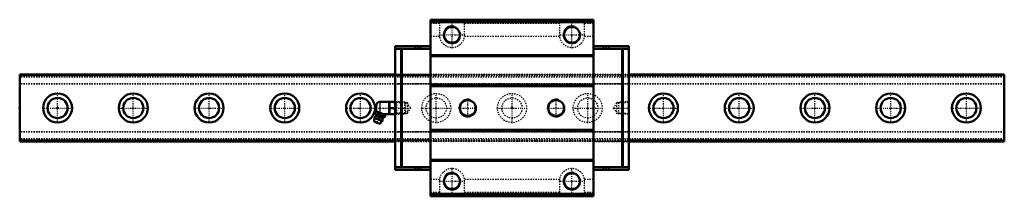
# Model space of a CAD drawing. Header units: millimetres. Extents: x -30 to 750, y -70 to 70.
import ezdxf

# ---------------------------------------------------------------- set-up
doc = ezdxf.new("R2010")
doc.units = ezdxf.units.MM
doc.linetypes.add('Center', pattern=[1.5, 0.45, -0.5, 0.05, -0.5])
doc.linetypes.add('Dashed', pattern=[2, 1, -1])
for name, color, linetype, lineweight in [('2d ConnectionPoints', 7, 'Continuous', 50), ('AM_0', 7, 'Continuous', 50), ('AM_4', 3, 'Continuous', 25), ('AM_5', 3, 'Continuous', 25), ('AM_7', 7, 'Center', 25), ('AM_9', 6, 'Dashed', 25)]:
    doc.layers.add(name, color=color, linetype=linetype, lineweight=lineweight)

# ---------------------------------------------------------------- blocks, each defined once
blk = doc.blocks.new('1_B_PT1_8_SRN_grease_nipple_joint_0_in_SRN55C1SS780LG300BPT1829750001_4')
at = {"layer": 'AM_0'}
for p, q in [((252.3, 1.8), (252.3, -1.8)), ((262.8, 4.8), (255.3, 4.8)), ((262.87, 5), (262.8, 4.88)), ((262.8, 4.88), (262.8, -4.88)), ((262.87, 5), (267.43, 5)), ((263.32, 0), (266.98, 0)), ((267.5, 4.88), (267.43, 5)), ((251.71, -4.1), (252.11, -3.12)), ((252.89, -2.79), (252.11, -3.12)), ((259.28, -5.37), (252.41, -2.59)), ((253.59, -4.86), (253.98, -3.87)), ((257.33, -6.37), (257.73, -5.39)), ((257.87, -4.8), (262.8, -4.8)), ((259.21, -7.13), (259.61, -6.14)), ((259.61, -6.14), (259.28, -5.37)), ((262.8, -4.88), (262.87, -5)), ((267.43, -5), (262.87, -5)), ((267.43, -5), (267.5, -4.88)), ((251, -7.85), (250.8, -10.68)), ((255.29, -12.5), (250.8, -10.68)), ((257.12, -10.32), (251, -7.85)), ((255.29, -12.5), (257.12, -10.32))]:
    blk.add_line(p, q, dxfattribs=at)
for points in [[(263.32, 5), (262.98, 3.69), (262.87, 2.32), (263, 1.16), (263.32, 0)], [(263.32, 0), (262.98, -1.31), (262.87, -2.68), (263, -3.84), (263.32, -5)], [(266.98, 0), (267.32, 1.31), (267.43, 2.68), (267.3, 3.84), (266.98, 5)], [(266.98, -5), (267.32, -3.69), (267.43, -2.32), (267.3, -1.16), (266.98, 0)], [(251.71, -4.1), (251.89, -4.5), (252.12, -4.84), (252.53, -5.1), (252.84, -5.1), (253.18, -5.02), (253.59, -4.86)], [(253.59, -4.86), (253.88, -5.18), (254.3, -5.6), (254.77, -5.97), (255.64, -6.33), (256.31, -6.41), (256.99, -6.4), (257.33, -6.37)], [(257.73, -5.39), (256.89, -4.6), (256.37, -4.27), (255.79, -4.03), (254.57, -3.85), (253.98, -3.87)], [(257.33, -6.37), (257.52, -6.77), (257.74, -7.11), (258.15, -7.37), (258.46, -7.37), (258.8, -7.29), (259.21, -7.13)], [(259.61, -6.14), (259.35, -5.66), (258.99, -5.32), (258.68, -5.21), (258.33, -5.21), (257.73, -5.39)]]:
    blk.add_lwpolyline(points, dxfattribs=at)
for centre, radius, start, end in [((255.3, 1.8), 3, 90, 180), ((254.06, -9.09), 3.3, 131.16139, 158), ((246.18, -6.41), 6, 4.54969, 22.63238), ((251.36, -6), 0.8, 311.16139, 4.54969), ((255.3, -1.8), 3, 180, 195.4389), ((261.59, -12.64), 6, 113.32711, 131.45031), ((253.61, -10.18), 1.82, 214.23444, 281.76556), ((254.06, -9.09), 3.3, 338, 4.83861), ((258.14, -8.74), 0.8, 131.45031, 184.83861)]:
    blk.add_arc(centre, radius, start, end, dxfattribs=at)
at = {"layer": 'AM_4'}
for p, q in [((255.3, 4.8), (255.3, -3.76)), ((257.35, -8.81), (251.89, -6.6)), ((257.61, -8.14), (252.16, -5.94))]:
    blk.add_line(p, q, dxfattribs=at)
at = {"layer": 'AM_5', "linetype": 'Dashed'}
for p, q in [((267.51, 4.86), (268.48, 4.26)), ((275.48, 4.08), (268.48, 4.26)), ((268.5, 4.86), (268.5, -4.86)), ((267.51, -4.86), (268.48, -4.26)), ((275.48, -4.08), (268.48, -4.26))]:
    blk.add_line(p, q, dxfattribs=at)
at = {"layer": 'AM_7'}
blk.add_line((252.77, -12.26), (256.24, -3.69), dxfattribs=at)
at = {"layer": 'AM_9'}
for p, q in [((274.92, 4.67), (267.5, 4.86)), ((275.5, 4.06), (274.92, 4.67)), ((274.92, 4.67), (274.92, -4.67)), ((275.5, 4.06), (275.5, -4.06)), ((267.5, -4.86), (274.92, -4.67)), ((274.92, -4.67), (275.5, -4.06))]:
    blk.add_line(p, q, dxfattribs=at)
blk.add_lwpolyline([(253.98, -3.87), (253.72, -3.39), (253.36, -3.05), (253.06, -2.94), (252.71, -2.94), (252.11, -3.12)], dxfattribs=at)
blk = doc.blocks.new('2_SRN55CSSB_PT1_81_Slide25_55_0_in_SRN55C1SS780LG300BPT1829750001_4')
at = {"layer": 'AM_0'}
for p, q in [((424.5, 70), (295.5, 70)), ((295.5, 70), (295.5, -70)), ((424.5, 68), (295.5, 68)), ((424.5, 70), (424.5, -70)), ((272.19, 49), (267.5, 49)), ((267.5, 49), (267.5, -49)), ((272.19, 47), (267.5, 47)), ((272.19, 49), (272.19, 48.5)), ((272.19, 48.5), (272.69, 49)), ((272.69, 47), (272.19, 47.5)), ((272.19, 47.5), (272.19, -47.5)), ((295.5, 49), (272.69, 49)), ((295.5, 47), (272.69, 47)), ((272.69, -47), (272.69, 47)), ((424.5, 49), (447.31, 49)), ((424.5, 47), (447.31, 47)), ((447.81, 48.5), (447.31, 49)), ((447.31, 47), (447.81, 47.5)), ((447.31, -47), (447.31, 47)), ((447.81, 49), (447.81, 48.5)), ((447.81, 49), (452.5, 49)), ((447.81, 47.5), (447.81, -47.5)), ((447.81, 47), (452.5, 47)), ((452.5, 49), (452.5, -49)), ((424.5, 41.8), (295.5, 41.8)), ((424.5, 41), (295.5, 41)), ((424.5, 18), (295.5, 18)), ((424.5, 17.2), (295.5, 17.2)), ((424.5, -17.2), (295.5, -17.2)), ((424.5, -18), (295.5, -18)), ((424.5, -41), (295.5, -41)), ((424.5, -41.8), (295.5, -41.8)), ((272.19, -47), (267.5, -47)), ((272.19, -49), (267.5, -49)), ((272.19, -47.5), (272.69, -47)), ((272.69, -49), (272.19, -48.5)), ((272.19, -48.5), (272.19, -49)), ((295.5, -47), (272.69, -47)), ((295.5, -49), (272.69, -49)), ((424.5, -47), (447.31, -47)), ((424.5, -49), (447.31, -49)), ((447.81, -47.5), (447.31, -47)), ((447.31, -49), (447.81, -48.5)), ((447.81, -47), (452.5, -47)), ((447.81, -48.5), (447.81, -49)), ((447.81, -49), (452.5, -49)), ((424.5, -68), (295.5, -68)), ((424.5, -70), (295.5, -70))]:
    blk.add_line(p, q, dxfattribs=at)
for centre in [(312.5, 58), (407.5, 58), (325, 0), (395, 0), (312.5, -58), (407.5, -58)]:
    blk.add_circle(centre, 6.25, dxfattribs=at)
at = {"layer": 'AM_5', "linetype": 'Dashed'}
for p, q in [((275.5, -4.66), (275.5, 4.66)), ((276.28, 4.06), (275.5, 4.66)), ((443.82, 4.06), (444.6, 4.66)), ((452.5, 4.86), (444.6, 4.66)), ((444.6, -4.66), (444.6, 4.66)), ((276.28, -4.06), (275.5, -4.66)), ((443.82, -4.06), (444.6, -4.66)), ((452.5, -4.86), (444.6, -4.66))]:
    blk.add_line(p, q, dxfattribs=at)
at = {"layer": 'AM_5'}
for centre in [(312.5, 58), (407.5, 58), (325, 0), (395, 0), (312.5, -58), (407.5, -58)]:
    blk.add_arc(centre, 7, 75, 15, dxfattribs=at)
at = {"layer": 'AM_7'}
for p, q in [((312.5, 47.5), (312.5, 68.5)), ((407.5, 47.5), (407.5, 68.5)), ((302, 58), (323, 58)), ((397, 58), (418, 58)), ((285.5, 49.05), (285.5, 47.95)), ((434.5, 49.05), (434.5, 47.95)), ((227.93, 0), (280.18, 0)), ((317.65, 0), (332.35, 0)), ((325, -7.35), (325, 7.35)), ((387.65, 0), (402.35, 0)), ((395, -7.35), (395, 7.35)), ((439.92, 0), (453.2, 0)), ((285.5, -49.05), (285.5, -47.95)), ((312.5, -68.5), (312.5, -47.5)), ((407.5, -68.5), (407.5, -47.5)), ((434.5, -49.05), (434.5, -47.95)), ((302, -58), (323, -58)), ((397, -58), (418, -58))]:
    blk.add_line(p, q, dxfattribs=at)
at = {"layer": 'AM_9'}
for p, q in [((302.5, 69.5), (295.5, 69.5)), ((302.5, 68.96), (295.5, 68.96)), ((302.5, 66.98), (295.5, 66.98)), ((302.5, 70), (302.5, 58)), ((322.5, 58), (322.5, 70)), ((397.5, 69.5), (322.5, 69.5)), ((397.5, 68.96), (322.5, 68.96)), ((397.5, 66.98), (322.5, 66.98)), ((397.5, 70), (397.5, 58)), ((417.5, 58), (417.5, 70)), ((424.5, 69.5), (417.5, 69.5)), ((424.5, 68.96), (417.5, 68.96)), ((424.5, 66.98), (417.5, 66.98)), ((302.6, 56.57), (295.5, 56.57)), ((397.6, 56.57), (322.4, 56.57)), ((424.5, 56.57), (417.4, 56.57)), ((272.69, 47), (272.19, 47)), ((282.9, 49), (282.9, 48)), ((288.1, 48), (282.9, 48)), ((288.1, 48), (288.1, 49)), ((431.9, 49), (431.9, 48)), ((437.1, 48), (431.9, 48)), ((437.1, 48), (437.1, 49)), ((447.31, 47), (447.81, 47)), ((452.5, 26.5), (267.5, 26.5)), ((452.5, 26.25), (267.5, 26.25)), ((295.5, 25.5), (267.5, 25.5)), ((452.5, 25.5), (424.5, 25.5)), ((452.5, 19.08), (267.5, 19.08)), ((452.5, 19.08), (267.5, 19.08)), ((452.5, 19), (267.5, 19)), ((268.1, 4.27), (267.5, 4.86)), ((277.24, 4.03), (268.1, 4.27)), ((268.1, 4.27), (268.1, -4.27)), ((279.57, 0), (277.24, 4.03)), ((277.24, 4.03), (277.24, -4.03)), ((277.24, -4.03), (279.57, 0)), ((442.86, 4.03), (440.53, 0)), ((440.53, 0), (442.86, -4.03)), ((452, 4.27), (442.86, 4.03)), ((442.86, 4.03), (442.86, -4.03)), ((452.5, 4.76), (452, 4.27)), ((452, 4.27), (452, -4.27)), ((267.5, -4.86), (268.1, -4.27)), ((268.1, -4.27), (277.24, -4.03)), ((442.86, -4.03), (452, -4.27)), ((452, -4.27), (452.5, -4.76)), ((452.5, -19), (267.5, -19)), ((452.5, -19.08), (267.5, -19.08)), ((452.5, -19.08), (267.5, -19.08)), ((295.5, -25.5), (267.5, -25.5)), ((452.5, -26.25), (267.5, -26.25)), ((452.5, -26.5), (267.5, -26.5)), ((452.5, -25.5), (424.5, -25.5)), ((272.69, -47), (272.19, -47)), ((288.1, -48), (282.9, -48)), ((282.9, -48), (282.9, -49)), ((288.1, -49), (288.1, -48)), ((437.1, -48), (431.9, -48)), ((431.9, -48), (431.9, -49)), ((437.1, -49), (437.1, -48)), ((447.31, -47), (447.81, -47)), ((302.6, -56.57), (295.5, -56.57)), ((302.5, -58), (302.5, -70)), ((397.6, -56.57), (322.4, -56.57)), ((322.5, -70), (322.5, -58)), ((397.5, -58), (397.5, -70)), ((424.5, -56.57), (417.4, -56.57)), ((417.5, -70), (417.5, -58)), ((302.5, -66.98), (295.5, -66.98)), ((302.5, -68.96), (295.5, -68.96)), ((302.5, -69.5), (295.5, -69.5)), ((397.5, -66.98), (322.5, -66.98)), ((397.5, -68.96), (322.5, -68.96)), ((397.5, -69.5), (322.5, -69.5)), ((424.5, -66.98), (417.5, -66.98)), ((424.5, -68.96), (417.5, -68.96)), ((424.5, -69.5), (417.5, -69.5))]:
    blk.add_line(p, q, dxfattribs=at)
for centre, start, end in [((312.5, 58), 180, 0), ((407.5, 58), 180, 360), ((312.5, -58), 0, 180), ((407.5, -58), 0, 180)]:
    blk.add_arc(centre, 10, start, end, dxfattribs=at)
blk = doc.blocks.new('3_SRN55C78030_Track_0_in_SRN55C1SS780LG300BPT1829750001_4')
at = {"layer": 'AM_0'}
for p, q in [((267.5, 26.5), (-30, 26.5)), ((-30, 26.5), (-30, -26.5)), ((750, 26.5), (452.5, 26.5)), ((750, 26.5), (750, -26.5)), ((-30, -26.5), (267.5, -26.5)), ((452.5, -26.5), (750, -26.5))]:
    blk.add_line(p, q, dxfattribs=at)
for centre, radius in [((0, 0), 11.5), ((0, 0), 8), ((60, 0), 11.5), ((60, 0), 8), ((120, 0), 11.5), ((120, 0), 8), ((180, 0), 11.5), ((180, 0), 8), ((240, 0), 11.5), ((240, 0), 8), ((480, 0), 11.5), ((480, 0), 8), ((540, 0), 11.5), ((540, 0), 8), ((600, 0), 11.5), ((600, 0), 8), ((660, 0), 11.5), ((660, 0), 8), ((720, 0), 11.5), ((720, 0), 8)]:
    blk.add_circle(centre, radius, dxfattribs=at)
at = {"layer": 'AM_4'}
for p, q in [((267.5, 25.5), (-30, 25.5)), ((750, 25.5), (452.5, 25.5)), ((267.5, -25.5), (-30, -25.5)), ((750, -25.5), (452.5, -25.5))]:
    blk.add_line(p, q, dxfattribs=at)
at = {"layer": 'AM_7'}
for p, q in [((0, -12.07), (0, 12.07)), ((60, -12.07), (60, 12.07)), ((120, -12.07), (120, 12.07)), ((180, -12.07), (180, 12.07)), ((240, -12.07), (240, 12.07)), ((300, -12.07), (300, 12.07)), ((360, -12.07), (360, 12.07)), ((420, -12.07), (420, 12.07)), ((480, -12.07), (480, 12.07)), ((540, -12.07), (540, 12.07)), ((600, -12.07), (600, 12.07)), ((660, -12.07), (660, 12.07)), ((720, -12.07), (720, 12.07)), ((-12.07, 0), (12.07, 0)), ((47.92, 0), (72.08, 0)), ((107.92, 0), (132.07, 0)), ((167.93, 0), (192.07, 0)), ((287.93, 0), (312.07, 0)), ((347.93, 0), (372.07, 0)), ((407.93, 0), (432.07, 0)), ((467.93, 0), (492.07, 0)), ((527.92, 0), (552.08, 0)), ((587.92, 0), (612.08, 0)), ((647.92, 0), (672.08, 0)), ((707.92, 0), (732.08, 0))]:
    blk.add_line(p, q, dxfattribs=at)
at = {"layer": 'AM_9'}
for p, q in [((750, 26.25), (-30, 26.25)), ((750, 24.5), (-30, 24.5)), ((295.5, 26.5), (267.5, 26.5)), ((452.5, 25.5), (267.5, 25.5)), ((452.5, 26.5), (424.5, 26.5)), ((750, 19.08), (-30, 19.08)), ((750, 19.08), (-30, 19.08)), ((750, 19), (-30, 19)), ((750, -19), (-30, -19)), ((750, -19.08), (-30, -19.08)), ((750, -19.08), (-30, -19.08)), ((750, -24.5), (-30, -24.5)), ((750, -26.25), (-30, -26.25)), ((452.5, -25.5), (267.5, -25.5)), ((267.5, -26.5), (295.5, -26.5)), ((424.5, -26.5), (452.5, -26.5))]:
    blk.add_line(p, q, dxfattribs=at)
for centre, radius in [((300, 0), 11.5), ((300, 0), 8), ((360, 0), 11.5), ((360, 0), 8), ((420, 0), 11.5), ((420, 0), 8)]:
    blk.add_circle(centre, radius, dxfattribs=at)

msp = doc.modelspace()

# ---------------------------------------------------------------- linework, layer by layer
at = {"layer": '2d ConnectionPoints'}
for p in [(285.5, 49), (434.5, 49), (-30, 0), (0, 0), (0, 0), (267.5, 0), (360, 0), (452.5, 0), (285.5, -49), (434.5, -49)]:
    msp.add_point(p, dxfattribs=at)

# ---------------------------------------------------------------- block references
for name in ['2_SRN55CSSB_PT1_81_Slide25_55_0_in_SRN55C1SS780LG300BPT1829750001_4', '3_SRN55C78030_Track_0_in_SRN55C1SS780LG300BPT1829750001_4', '1_B_PT1_8_SRN_grease_nipple_joint_0_in_SRN55C1SS780LG300BPT1829750001_4']:
    msp.add_blockref(name, (0, 0))

doc.saveas('drawing.dxf')
